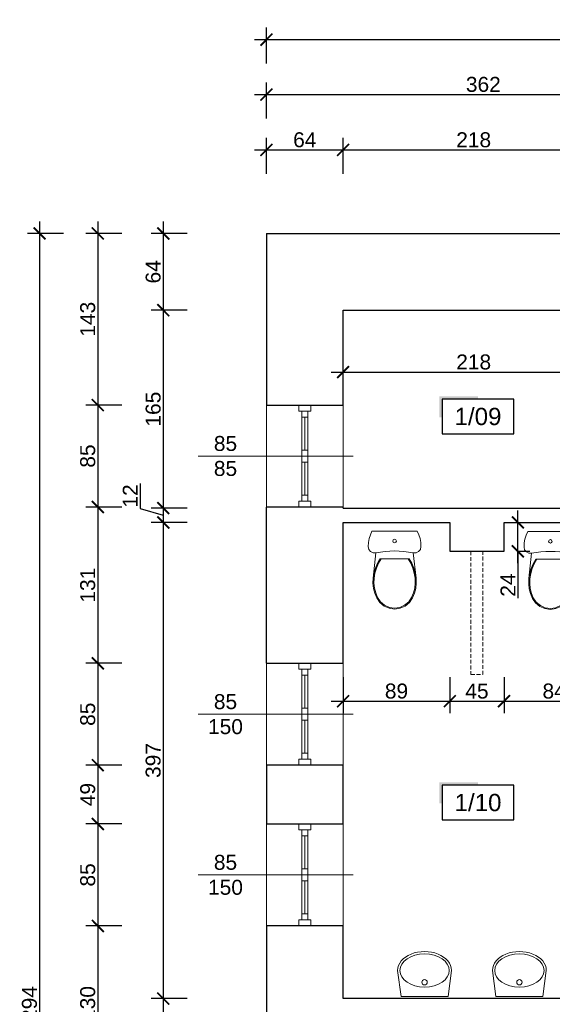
# Model space of a CAD drawing. Header units: millimetres. Extents: x 2709036 to 2756280, y 168165 to 192362.
# Tile 94 of 192: x 2718907 to 2719352, y 186412 to 187233. Entities that reach past the tile are written whole.
import ezdxf
from ezdxf.enums import TextEntityAlignment as Align

# ---------------------------------------------------------------- set-up
doc = ezdxf.new("R2010")
doc.units = ezdxf.units.MM
doc.header["$MEASUREMENT"] = 0
doc.set_wipeout_variables(frame=1)
doc.linetypes.add('HIDDEN2', pattern=[4.7625, 3.175, -1.5875])
doc.linetypes.add('Wipeout_Contour', pattern=[1000, 0, -1000])
doc.layers.add('6 - OPISY', color=7, linetype='Continuous')
for name, color, linetype, lineweight in [('__MAZ_OPIS_STOLARKA', 7, 'Continuous', 0), ('__MAZ_SCHODY', 7, 'Continuous', 0), ('__MAZ_STOLARKA OKIENNA', 7, 'Continuous', 9), ('__MAZ_WYMIARY', 7, 'Continuous', 9), ('__MAZ_ŚCIANY ISTNIEJĄCE', 7, 'Continuous', 30), ('Meble i wyposażenie', 8, 'Continuous', 5)]:
    doc.layers.add(name, color=color, linetype=linetype, lineweight=lineweight)
doc.styles.add('Arial', font='arial.ttf')
doc.styles.add('Dimensions', font='arial.ttf')
doc.styles.get("Standard").update_dxf_attribs({"font": 'arial.ttf'})
doc.styles.add('styl1', font='arial.ttf')
doc.dimstyles.new('100', dxfattribs={"dimtxt": 10, "dimasz": 10, "dimexe": 18, "dimexo": 15, "dimgap": 9, "dimtad": 1, "dimdec": 1, "dimrnd": 0.5, "dimdsep": 46, "dimtxsty": 'Dimensions', "dimblk": 'ARCHTICK', "dimcen": 9, "dimdle": 10, "dimadec": 1, "dimazin": 2, "dimtfac": 1, "dimtdec": 4, "dimtofl": 0, "dimtmove": 2, "dimatfit": 3, "dimfxl": 1, "dimtolj": 1, "dimtzin": 0, "dimarcsym": 0})

# ---------------------------------------------------------------- blocks, each defined once
blk = doc.blocks.new('WC DP')
at = {"color": 0, "lineweight": -2, "ltscale": 14728.445072}
blk.add_wipeout([(-188.9, -40.9), (-202.4, -71.6), (-212.1, -103.8), (-218, -136.8), (-220, -170.4), (-214.9, -193.1), (-200.5, -211.4), (-179.6, -221.8), (-156.3, -222.3), (-117.6, -215.4), (-78.5, -210.5), (-39.3, -207.6), (0, -206.6), (39.3, -207.6), (78.5, -210.5), (117.6, -215.4), (156.3, -222.3), (179.6, -221.8), (200.5, -211.4), (214.9, -193.1), (220, -170.4), (218, -136.8), (212.1, -103.8), (202.4, -71.6), (188.9, -40.9)], dxfattribs=at).dxf.layer = 'Meble i wyposażenie'
at = {"layer": 'Meble i wyposażenie', "color": 0, "lineweight": -2}
for p, q in [((-202.4, -71.6), (-212.1, -103.8)), ((-188.9, -40.9), (-202.4, -71.6)), ((188.9, -40.9), (-188.9, -40.9)), ((202.4, -71.6), (188.9, -40.9)), ((212.1, -103.8), (202.4, -71.6)), ((-212.1, -103.8), (-218, -136.8)), ((218, -136.8), (212.1, -103.8))]:
    blk.add_line(p, q, dxfattribs=at)
blk.add_circle((0, -123.5), 15, dxfattribs=at)
at = {"color": 0, "lineweight": -2, "ltscale": 9083.641401}
blk.add_wipeout([(-122.1, -271.6), (122.1, -271.6), (143.3, -309.5), (160, -349.5), (171.9, -391.1), (179, -433.9), (156.3, -222.3), (117.6, -215.4), (78.5, -210.5), (39.3, -207.6), (0, -206.6), (-39.3, -207.6), (-78.5, -210.5), (-117.6, -215.4), (-156.3, -222.3), (-179, -433.9), (-171.9, -391.1), (-160, -349.5), (-143.3, -309.5)], dxfattribs=at).dxf.layer = 'Meble i wyposażenie'
at = {"layer": 'Meble i wyposażenie', "color": 0, "lineweight": -2}
for p, q in [((-218, -136.8), (-220, -170.4)), ((220, -170.4), (218, -136.8)), ((-220, -170.4), (-214.9, -193.1)), ((-214.9, -193.1), (-200.5, -211.4)), ((-200.5, -211.4), (-179.6, -221.8)), ((-179.6, -221.8), (-156.3, -222.3)), ((156.3, -222.3), (179.6, -221.8)), ((179.6, -221.8), (200.5, -211.4)), ((200.5, -211.4), (214.9, -193.1)), ((214.9, -193.1), (220, -170.4))]:
    blk.add_line(p, q, dxfattribs=at)
blk.add_ellipse((0, -988.7), major_axis=(785, 0), ratio=0.9963, start_param=1.370375, end_param=1.771221, dxfattribs=at)
at = {"color": 0, "lineweight": -2, "ltscale": 8188.801298}
blk.add_wipeout([(123.5, -636.5), (149.4, -598.7), (165.6, -559.3), (176, -518.3), (180.5, -476.2), (179, -433.9), (171.6, -389.9), (159, -347), (141.5, -306), (117.1, -263.7), (-117.1, -263.7), (-141.5, -306), (-159, -347), (-171.6, -389.9), (-179, -433.9), (-180.5, -476.2), (-176, -518.3), (-165.6, -559.3), (-149.4, -598.7), (-123.5, -636.5), (-88, -665.9), (-45.7, -684.5), (0, -690.9), (45.7, -684.5), (88, -665.9)], dxfattribs=at).dxf.layer = 'Meble i wyposażenie'
at = {"layer": 'Meble i wyposażenie', "color": 0, "lineweight": -2}
for p, q in [((-156.3, -222.3), (-179, -433.9)), ((179, -433.9), (156.3, -222.3)), ((-143.3, -309.5), (-160, -349.5)), ((-134.3, -309.5), (-151.5, -349.7)), ((-122.1, -271.6), (-143.3, -309.5)), ((-112.5, -271.6), (-134.3, -309.5)), ((122.1, -271.6), (-122.1, -271.6)), ((134.3, -309.5), (112.5, -271.6)), ((143.3, -309.5), (122.1, -271.6)), ((151.5, -349.7), (134.3, -309.5)), ((160, -349.5), (143.3, -309.5)), ((-171.9, -391.1), (-179, -433.9)), ((-160, -349.5), (-171.9, -391.1)), ((-163.8, -391.6), (-171, -434.7)), ((-151.5, -349.7), (-163.8, -391.6)), ((163.8, -391.6), (151.5, -349.7)), ((171.9, -391.1), (160, -349.5)), ((171, -434.7), (163.8, -391.6)), ((179, -433.9), (171.9, -391.1)), ((-179, -433.9), (-180.6, -476.2)), ((-180.6, -476.2), (-176.1, -518.3)), ((-171, -434.7), (-172.5, -475.9)), ((-172.5, -475.9), (-168.1, -516.9)), ((168.1, -516.9), (172.5, -475.9)), ((172.5, -475.9), (171, -434.7)), ((176.1, -518.3), (180.6, -476.2)), ((180.6, -476.2), (179, -433.9)), ((-176.1, -518.3), (-165.7, -559.3)), ((-168.1, -516.9), (-158, -556.8)), ((-165.7, -559.3), (-149.5, -598.5)), ((-158, -556.8), (-142.3, -594.9)), ((142.3, -594.9), (158, -556.8)), ((149.5, -598.5), (165.7, -559.3)), ((158, -556.8), (168.1, -516.9)), ((165.7, -559.3), (176.1, -518.3)), ((-149.5, -598.5), (-123.5, -636.5)), ((-142.3, -594.9), (-117.5, -631.1)), ((-123.5, -636.5), (-88, -665.9)), ((-117.5, -631.1), (-83.7, -659.1)), ((83.7, -659.1), (117.5, -631.1)), ((88, -665.9), (123.5, -636.5)), ((117.5, -631.1), (142.3, -594.9)), ((123.5, -636.5), (149.5, -598.5)), ((-88, -665.9), (-45.7, -684.5)), ((-83.7, -659.1), (-43.5, -676.8)), ((-45.7, -684.5), (0, -690.9)), ((-43.5, -676.8), (0, -682.8)), ((0, -682.8), (43.5, -676.8)), ((0, -690.9), (45.7, -684.5)), ((43.5, -676.8), (83.7, -659.1)), ((45.7, -684.5), (88, -665.9))]:
    blk.add_line(p, q, dxfattribs=at)
blk = doc.blocks.new('*U5')
at = {"color": 0, "linetype": 'Wipeout_Contour', "lineweight": -2, "ltscale": 7389.409666}
blk.add_wipeout([(-228.2, -234.4), (-227.7, -234.4), (-225.7, -255.6), (-220, -276), (-210.6, -294.8), (-188.8, -323.2), (-161.9, -346.1), (-111.8, -371.5), (-58.3, -387.1), (-3, -392.4), (52.4, -387.1), (105.9, -371.5), (155.9, -346.1), (182.9, -323.2), (204.7, -294.8), (214, -276), (219.8, -255.6), (221.8, -234.4), (193.5, -17.4), (-199.4, -17.4)], dxfattribs=at).dxf.layer = 'Meble i wyposażenie'
at = {"layer": 'Meble i wyposażenie', "color": 0, "linetype": 'Continuous', "lineweight": -2}
for p, q in [((-199.4, -17.2), (-228.2, -234.2)), ((193.5, -17.2), (-199.4, -17.2)), ((-199.2, -17.5), (-199.4, -17.5)), ((193.5, -17.5), (193.3, -17.5)), ((221.8, -234.2), (193.5, -17.2))]:
    blk.add_line(p, q, dxfattribs=at)
blk.add_circle((-3, -135.7), 22.5, dxfattribs=at)
blk.add_ellipse((-3, -234.2), major_axis=(-206, 0), ratio=0.671, dxfattribs=at)
blk.add_ellipse((-3, -234.2), major_axis=(-224.7, 0), ratio=0.702956, start_param=0, end_param=3.141593, dxfattribs=at)
blk = doc.blocks.new('*U9')
at = {"ltscale": 10}
blk.add_hatch(color=256, dxfattribs=at).paths.add_polyline_path([(0, 26), (-25, 26), (-27, 26), (-27, 11.46), (-25, 11.46), (-25, 24), (0, 24)])
blk.add_lwpolyline([(-25, 0), (25, 0), (25, 24), (-25, 24)], close=True, dxfattribs=at)
at = {"layer": '6 - OPISY'}
for tag, p in [('NRPOM', (0, 6)), ('WYSPOM', (3.39, -15.66))]:
    blk.add_attdef(tag, text='', height=12, dxfattribs=at).set_placement(p, align=Align.CENTER)
blk = doc.blocks.new('_ArchTick')
at = {"color": 0, "linetype": 'ByBlock', "const_width": 0.15}
blk.add_lwpolyline([(-0.5, -0.5), (0.5, 0.5)], dxfattribs=at)
blk = doc.blocks.new('*D357')
at = {"layer": '__MAZ_WYMIARY', "color": 0, "lineweight": -2}
for p, q in [((2719113.3, 187196.21), (2719113.3, 187226.21)), ((2721912.3, 187196.21), (2721912.3, 187226.21)), ((2719103.3, 187216.21), (2721922.3, 187216.21))]:
    blk.add_line(p, q, dxfattribs=at)
at = {"layer": 'Defpoints', "color": 0, "lineweight": 30}
for p in [(2721912.3, 187216.21), (2719113.3, 187054.55), (2721912.3, 187054.55)]:
    blk.add_point(p, dxfattribs=at)
at = {"layer": '__MAZ_WYMIARY', "color": 0, "lineweight": -2, "xscale": 10, "yscale": 10, "zscale": 10, "rotation": 180}
blk.add_blockref('_ArchTick', (2719113.3, 187216.21), dxfattribs=at)
at = {"layer": '__MAZ_WYMIARY', "color": 0, "lineweight": -2, "xscale": 10, "yscale": 10, "zscale": 10}
blk.add_blockref('_ArchTick', (2721912.3, 187216.21), dxfattribs=at)
at = {"layer": '__MAZ_WYMIARY', "color": 0, "lineweight": 5, "insert": (2720512.8, 187224.6), "char_height": 12.5, "attachment_point": 5, "style": 'Arial'}
blk.add_mtext('\\A1;2799', dxfattribs=at)
blk = doc.blocks.new('*D358')
at = {"layer": '__MAZ_WYMIARY', "color": 0, "lineweight": -2}
for p, q in [((2718923.83, 187064.55), (2718923.83, 185750.55)), ((2718943.83, 187054.55), (2718913.83, 187054.55)), ((2718943.83, 185760.55), (2718913.83, 185760.55))]:
    blk.add_line(p, q, dxfattribs=at)
at = {"layer": 'Defpoints', "color": 0, "lineweight": 30}
for p in [(2719113.3, 187054.55), (2718923.83, 185760.55), (2719113.3, 185760.55)]:
    blk.add_point(p, dxfattribs=at)
at = {"layer": '__MAZ_WYMIARY', "color": 0, "lineweight": -2, "xscale": 10, "yscale": 10, "zscale": 10}
for p, rotation in [((2718923.83, 187054.55), 90), ((2718923.83, 185760.55), 270)]:
    blk.add_blockref('_ArchTick', p, dxfattribs=dict(at, rotation=rotation))
at = {"layer": '__MAZ_WYMIARY', "color": 0, "lineweight": 5, "insert": (2718915.44, 186407.55), "char_height": 12.5, "attachment_point": 5, "rotation": 90, "style": 'Arial'}
blk.add_mtext('\\A1;1294', dxfattribs=at)
blk = doc.blocks.new('*D359')
at = {"layer": '__MAZ_WYMIARY', "color": 0, "lineweight": -2}
for p, q in [((2719113.3, 187104.22), (2719113.3, 187134.22)), ((2719177.3, 187104.22), (2719177.3, 187134.22)), ((2719103.3, 187124.22), (2719187.3, 187124.22))]:
    blk.add_line(p, q, dxfattribs=at)
at = {"layer": 'Defpoints', "color": 0, "lineweight": 30}
for p in [(2719177.3, 187124.22), (2719113.3, 187054.55), (2719177.3, 186990.55)]:
    blk.add_point(p, dxfattribs=at)
at = {"layer": '__MAZ_WYMIARY', "color": 0, "lineweight": -2, "xscale": 10, "yscale": 10, "zscale": 10, "rotation": 180}
blk.add_blockref('_ArchTick', (2719113.3, 187124.22), dxfattribs=at)
at = {"layer": '__MAZ_WYMIARY', "color": 0, "lineweight": -2, "xscale": 10, "yscale": 10, "zscale": 10}
blk.add_blockref('_ArchTick', (2719177.3, 187124.22), dxfattribs=at)
at = {"layer": '__MAZ_WYMIARY', "color": 0, "lineweight": 5, "insert": (2719145.3, 187132.6), "char_height": 12.5, "attachment_point": 5, "style": 'Arial'}
blk.add_mtext('\\A1;64', dxfattribs=at)
blk = doc.blocks.new('*D360')
at = {"layer": '__MAZ_WYMIARY', "color": 0, "lineweight": -2}
for p, q in [((2719177.3, 187104.22), (2719177.3, 187134.22)), ((2719395.3, 187104.22), (2719395.3, 187134.22)), ((2719167.3, 187124.22), (2719405.3, 187124.22))]:
    blk.add_line(p, q, dxfattribs=at)
at = {"layer": 'Defpoints', "color": 0, "lineweight": 30}
for p in [(2719395.3, 187124.22), (2719177.3, 186990.55), (2719395.3, 186946.86)]:
    blk.add_point(p, dxfattribs=at)
at = {"layer": '__MAZ_WYMIARY', "color": 0, "lineweight": -2, "xscale": 10, "yscale": 10, "zscale": 10, "rotation": 180}
blk.add_blockref('_ArchTick', (2719177.3, 187124.22), dxfattribs=at)
at = {"layer": '__MAZ_WYMIARY', "color": 0, "lineweight": -2, "xscale": 10, "yscale": 10, "zscale": 10}
blk.add_blockref('_ArchTick', (2719395.3, 187124.22), dxfattribs=at)
at = {"layer": '__MAZ_WYMIARY', "color": 0, "lineweight": 5, "insert": (2719286.3, 187132.6), "char_height": 12.5, "attachment_point": 5, "style": 'Arial'}
blk.add_mtext('\\A1;218', dxfattribs=at)
blk = doc.blocks.new('*D368')
at = {"layer": '__MAZ_WYMIARY', "color": 0, "lineweight": -2}
for p, q in [((2719027.13, 187064.55), (2719027.13, 186980.55)), ((2719047.13, 187054.55), (2719017.13, 187054.55)), ((2719047.13, 186990.55), (2719017.13, 186990.55))]:
    blk.add_line(p, q, dxfattribs=at)
at = {"layer": 'Defpoints', "color": 0, "lineweight": 30}
for p in [(2719113.3, 187054.55), (2719027.13, 186990.55), (2719177.3, 186990.55)]:
    blk.add_point(p, dxfattribs=at)
at = {"layer": '__MAZ_WYMIARY', "color": 0, "lineweight": -2, "xscale": 10, "yscale": 10, "zscale": 10}
for p, rotation in [((2719027.13, 187054.55), 90), ((2719027.13, 186990.55), 270)]:
    blk.add_blockref('_ArchTick', p, dxfattribs=dict(at, rotation=rotation))
at = {"layer": '__MAZ_WYMIARY', "color": 0, "lineweight": 5, "insert": (2719018.75, 187022.55), "char_height": 12.5, "attachment_point": 5, "rotation": 90, "style": 'Arial'}
blk.add_mtext('\\A1;64', dxfattribs=at)
blk = doc.blocks.new('*D369')
at = {"layer": '__MAZ_WYMIARY', "color": 0, "lineweight": -2}
for p, q in [((2719027.13, 187000.55), (2719027.13, 186815.55)), ((2719047.13, 186990.55), (2719017.13, 186990.55)), ((2719047.13, 186825.55), (2719017.13, 186825.55))]:
    blk.add_line(p, q, dxfattribs=at)
at = {"layer": 'Defpoints', "color": 0, "lineweight": 30}
for p in [(2719177.3, 186990.55), (2719027.13, 186825.55), (2719191.13, 186825.55)]:
    blk.add_point(p, dxfattribs=at)
at = {"layer": '__MAZ_WYMIARY', "color": 0, "lineweight": -2, "xscale": 10, "yscale": 10, "zscale": 10}
for p, rotation in [((2719027.13, 186990.55), 90), ((2719027.13, 186825.55), 270)]:
    blk.add_blockref('_ArchTick', p, dxfattribs=dict(at, rotation=rotation))
at = {"layer": '__MAZ_WYMIARY', "color": 0, "lineweight": 5, "insert": (2719018.75, 186908.05), "char_height": 12.5, "attachment_point": 5, "rotation": 90, "style": 'Arial'}
blk.add_mtext('\\A1;165', dxfattribs=at)
blk = doc.blocks.new('*D370')
at = {"layer": '__MAZ_WYMIARY', "color": 0, "lineweight": -2}
for p, q in [((2719007.85, 186845.93), (2719007.85, 186825.33)), ((2719027.13, 186835.55), (2719027.13, 186803.55)), ((2719007.85, 186825.33), (2719027.13, 186819.55)), ((2719047.13, 186825.55), (2719017.13, 186825.55)), ((2719047.13, 186813.55), (2719017.13, 186813.55))]:
    blk.add_line(p, q, dxfattribs=at)
at = {"layer": 'Defpoints', "color": 0, "lineweight": 30}
for p in [(2719191.13, 186825.55), (2719027.13, 186813.55), (2719192.65, 186813.55)]:
    blk.add_point(p, dxfattribs=at)
at = {"layer": '__MAZ_WYMIARY', "color": 0, "lineweight": -2, "xscale": 10, "yscale": 10, "zscale": 10}
for p, rotation in [((2719027.13, 186825.55), 90), ((2719027.13, 186813.55), 270)]:
    blk.add_blockref('_ArchTick', p, dxfattribs=dict(at, rotation=rotation))
at = {"layer": '__MAZ_WYMIARY', "color": 0, "lineweight": 5, "insert": (2718999.58, 186835.63), "char_height": 12.5, "attachment_point": 5, "rotation": 90, "style": 'Arial'}
blk.add_mtext('\\A1;12', dxfattribs=at)
blk = doc.blocks.new('*D371')
at = {"layer": '__MAZ_WYMIARY', "color": 0, "lineweight": -2}
for p, q in [((2719027.13, 186823.55), (2719027.13, 186406.55)), ((2719047.13, 186813.55), (2719017.13, 186813.55)), ((2719047.13, 186416.55), (2719017.13, 186416.55))]:
    blk.add_line(p, q, dxfattribs=at)
at = {"layer": 'Defpoints', "color": 0, "lineweight": 30}
for p in [(2719192.65, 186813.55), (2719027.13, 186416.55), (2719193.88, 186416.55)]:
    blk.add_point(p, dxfattribs=at)
at = {"layer": '__MAZ_WYMIARY', "color": 0, "lineweight": -2, "xscale": 10, "yscale": 10, "zscale": 10}
for p, rotation in [((2719027.13, 186813.55), 90), ((2719027.13, 186416.55), 270)]:
    blk.add_blockref('_ArchTick', p, dxfattribs=dict(at, rotation=rotation))
at = {"layer": '__MAZ_WYMIARY', "color": 0, "lineweight": 5, "insert": (2719018.74, 186615.05), "char_height": 12.5, "attachment_point": 5, "rotation": 90, "style": 'Arial'}
blk.add_mtext('\\A1;397', dxfattribs=at)
blk = doc.blocks.new('*D372')
at = {"layer": '__MAZ_WYMIARY', "color": 0, "lineweight": -2}
for p, q in [((2719027.13, 186426.55), (2719027.13, 186363.55)), ((2719047.13, 186416.55), (2719017.13, 186416.55)), ((2719047.13, 186373.55), (2719017.13, 186373.55))]:
    blk.add_line(p, q, dxfattribs=at)
at = {"layer": 'Defpoints', "color": 0, "lineweight": 30}
for p in [(2719193.88, 186416.55), (2719027.13, 186373.55), (2719193.12, 186373.55)]:
    blk.add_point(p, dxfattribs=at)
at = {"layer": '__MAZ_WYMIARY', "color": 0, "lineweight": -2, "xscale": 10, "yscale": 10, "zscale": 10}
for p, rotation in [((2719027.13, 186416.55), 90), ((2719027.13, 186373.55), 270)]:
    blk.add_blockref('_ArchTick', p, dxfattribs=dict(at, rotation=rotation))
at = {"layer": '__MAZ_WYMIARY', "color": 0, "lineweight": 5, "insert": (2719018.74, 186395.05), "char_height": 12.5, "attachment_point": 5, "rotation": 90, "style": 'Arial'}
blk.add_mtext('\\A1;43', dxfattribs=at)
blk = doc.blocks.new('*D375')
at = {"layer": '__MAZ_WYMIARY', "color": 0, "lineweight": -2}
for p, q in [((2718972.48, 187064.55), (2718972.48, 186901.42)), ((2718992.48, 187054.55), (2718962.48, 187054.55)), ((2718992.48, 186911.42), (2718962.48, 186911.42))]:
    blk.add_line(p, q, dxfattribs=at)
at = {"layer": 'Defpoints', "color": 0, "lineweight": 30}
for p in [(2719113.3, 187054.55), (2718972.48, 186911.42), (2719113.3, 186911.42)]:
    blk.add_point(p, dxfattribs=at)
at = {"layer": '__MAZ_WYMIARY', "color": 0, "lineweight": -2, "xscale": 10, "yscale": 10, "zscale": 10}
for p, rotation in [((2718972.48, 187054.55), 90), ((2718972.48, 186911.42), 270)]:
    blk.add_blockref('_ArchTick', p, dxfattribs=dict(at, rotation=rotation))
at = {"layer": '__MAZ_WYMIARY', "color": 0, "lineweight": 5, "insert": (2718964.09, 186982.98), "char_height": 12.5, "attachment_point": 5, "rotation": 90, "style": 'Arial'}
blk.add_mtext('\\A1;143', dxfattribs=at)
blk = doc.blocks.new('*D376')
at = {"layer": '__MAZ_WYMIARY', "color": 0, "lineweight": -2}
for p, q in [((2718972.48, 186921.42), (2718972.48, 186816.42)), ((2718992.48, 186911.42), (2718962.48, 186911.42)), ((2718992.48, 186826.42), (2718962.48, 186826.42))]:
    blk.add_line(p, q, dxfattribs=at)
at = {"layer": 'Defpoints', "color": 0, "lineweight": 30}
for p in [(2719113.3, 186911.42), (2718972.48, 186826.42), (2719113.3, 186826.42)]:
    blk.add_point(p, dxfattribs=at)
at = {"layer": '__MAZ_WYMIARY', "color": 0, "lineweight": -2, "xscale": 10, "yscale": 10, "zscale": 10}
for p, rotation in [((2718972.48, 186911.42), 90), ((2718972.48, 186826.42), 270)]:
    blk.add_blockref('_ArchTick', p, dxfattribs=dict(at, rotation=rotation))
at = {"layer": '__MAZ_WYMIARY', "color": 0, "lineweight": 5, "insert": (2718964.1, 186868.92), "char_height": 12.5, "attachment_point": 5, "rotation": 90, "style": 'Arial'}
blk.add_mtext('\\A1;85', dxfattribs=at)
blk = doc.blocks.new('*D377')
at = {"layer": '__MAZ_WYMIARY', "color": 0, "lineweight": -2}
for p, q in [((2718972.48, 186836.42), (2718972.48, 186686.13)), ((2718992.48, 186826.42), (2718962.48, 186826.42)), ((2718992.48, 186696.13), (2718962.48, 186696.13))]:
    blk.add_line(p, q, dxfattribs=at)
at = {"layer": 'Defpoints', "color": 0, "lineweight": 30}
for p in [(2719113.3, 186826.42), (2718972.48, 186696.13), (2719113.3, 186696.13)]:
    blk.add_point(p, dxfattribs=at)
at = {"layer": '__MAZ_WYMIARY', "color": 0, "lineweight": -2, "xscale": 10, "yscale": 10, "zscale": 10}
for p, rotation in [((2718972.48, 186826.42), 90), ((2718972.48, 186696.13), 270)]:
    blk.add_blockref('_ArchTick', p, dxfattribs=dict(at, rotation=rotation))
at = {"layer": '__MAZ_WYMIARY', "color": 0, "lineweight": 5, "insert": (2718964.09, 186761.27), "char_height": 12.5, "attachment_point": 5, "rotation": 90, "style": 'Arial'}
blk.add_mtext('\\A1;131', dxfattribs=at)
blk = doc.blocks.new('*D378')
at = {"layer": '__MAZ_WYMIARY', "color": 0, "lineweight": -2}
for p, q in [((2718972.48, 186706.13), (2718972.48, 186601.13)), ((2718992.48, 186696.13), (2718962.48, 186696.13)), ((2718992.48, 186611.13), (2718962.48, 186611.13))]:
    blk.add_line(p, q, dxfattribs=at)
at = {"layer": 'Defpoints', "color": 0, "lineweight": 30}
for p in [(2719113.3, 186696.13), (2718972.48, 186611.13), (2719113.3, 186611.13)]:
    blk.add_point(p, dxfattribs=at)
at = {"layer": '__MAZ_WYMIARY', "color": 0, "lineweight": -2, "xscale": 10, "yscale": 10, "zscale": 10}
for p, rotation in [((2718972.48, 186696.13), 90), ((2718972.48, 186611.13), 270)]:
    blk.add_blockref('_ArchTick', p, dxfattribs=dict(at, rotation=rotation))
at = {"layer": '__MAZ_WYMIARY', "color": 0, "lineweight": 5, "insert": (2718964.1, 186653.63), "char_height": 12.5, "attachment_point": 5, "rotation": 90, "style": 'Arial'}
blk.add_mtext('\\A1;85', dxfattribs=at)
blk = doc.blocks.new('*D379')
at = {"layer": '__MAZ_WYMIARY', "color": 0, "lineweight": -2}
for p, q in [((2718972.48, 186621.13), (2718972.48, 186552.15)), ((2718992.48, 186611.13), (2718962.48, 186611.13)), ((2718992.48, 186562.15), (2718962.48, 186562.15))]:
    blk.add_line(p, q, dxfattribs=at)
at = {"layer": 'Defpoints', "color": 0, "lineweight": 30}
for p in [(2719113.24, 186611.13), (2718972.48, 186562.15), (2719113.24, 186562.15)]:
    blk.add_point(p, dxfattribs=at)
at = {"layer": '__MAZ_WYMIARY', "color": 0, "lineweight": -2, "xscale": 10, "yscale": 10, "zscale": 10}
for p, rotation in [((2718972.48, 186611.13), 90), ((2718972.48, 186562.15), 270)]:
    blk.add_blockref('_ArchTick', p, dxfattribs=dict(at, rotation=rotation))
at = {"layer": '__MAZ_WYMIARY', "color": 0, "lineweight": 5, "insert": (2718964.1, 186586.64), "char_height": 12.5, "attachment_point": 5, "rotation": 90, "style": 'Arial'}
blk.add_mtext('\\A1;49', dxfattribs=at)
blk = doc.blocks.new('*D380')
at = {"layer": '__MAZ_WYMIARY', "color": 0, "lineweight": -2}
for p, q in [((2718972.48, 186572.15), (2718972.48, 186467.15)), ((2718992.48, 186562.15), (2718962.48, 186562.15)), ((2718992.48, 186477.15), (2718962.48, 186477.15))]:
    blk.add_line(p, q, dxfattribs=at)
at = {"layer": 'Defpoints', "color": 0, "lineweight": 30}
for p in [(2719113.18, 186562.15), (2718972.48, 186477.15), (2719113.3, 186477.15)]:
    blk.add_point(p, dxfattribs=at)
at = {"layer": '__MAZ_WYMIARY', "color": 0, "lineweight": -2, "xscale": 10, "yscale": 10, "zscale": 10}
for p, rotation in [((2718972.48, 186562.15), 90), ((2718972.48, 186477.15), 270)]:
    blk.add_blockref('_ArchTick', p, dxfattribs=dict(at, rotation=rotation))
at = {"layer": '__MAZ_WYMIARY', "color": 0, "lineweight": 5, "insert": (2718964.1, 186519.65), "char_height": 12.5, "attachment_point": 5, "rotation": 90, "style": 'Arial'}
blk.add_mtext('\\A1;85', dxfattribs=at)
blk = doc.blocks.new('*D381')
at = {"layer": '__MAZ_WYMIARY', "color": 0, "lineweight": -2}
for p, q in [((2718972.48, 186487.15), (2718972.48, 186337.67)), ((2718992.48, 186477.15), (2718962.48, 186477.15)), ((2718992.48, 186347.67), (2718962.48, 186347.67))]:
    blk.add_line(p, q, dxfattribs=at)
at = {"layer": 'Defpoints', "color": 0, "lineweight": 30}
for p in [(2719113.24, 186477.15), (2718972.48, 186347.67), (2719113.3, 186347.67)]:
    blk.add_point(p, dxfattribs=at)
at = {"layer": '__MAZ_WYMIARY', "color": 0, "lineweight": -2, "xscale": 10, "yscale": 10, "zscale": 10}
for p, rotation in [((2718972.48, 186477.15), 90), ((2718972.48, 186347.67), 270)]:
    blk.add_blockref('_ArchTick', p, dxfattribs=dict(at, rotation=rotation))
at = {"layer": '__MAZ_WYMIARY', "color": 0, "lineweight": 5, "insert": (2718964.09, 186412.41), "char_height": 12.5, "attachment_point": 5, "rotation": 90, "style": 'Arial'}
blk.add_mtext('\\A1;130', dxfattribs=at)
blk = doc.blocks.new('*D386')
at = {"layer": '__MAZ_WYMIARY', "color": 0, "lineweight": -2}
for p, q in [((2719113.3, 187150.39), (2719113.3, 187180.39)), ((2719475.42, 187150.39), (2719475.42, 187180.39)), ((2719103.3, 187170.39), (2719485.42, 187170.39))]:
    blk.add_line(p, q, dxfattribs=at)
at = {"layer": 'Defpoints', "color": 0, "lineweight": 30}
for p in [(2719475.42, 187170.39), (2719113.3, 187054.55), (2719475.42, 187054.55)]:
    blk.add_point(p, dxfattribs=at)
at = {"layer": '__MAZ_WYMIARY', "color": 0, "lineweight": -2, "xscale": 10, "yscale": 10, "zscale": 10, "rotation": 180}
blk.add_blockref('_ArchTick', (2719113.3, 187170.39), dxfattribs=at)
at = {"layer": '__MAZ_WYMIARY', "color": 0, "lineweight": -2, "xscale": 10, "yscale": 10, "zscale": 10}
blk.add_blockref('_ArchTick', (2719475.42, 187170.39), dxfattribs=at)
at = {"layer": '__MAZ_WYMIARY', "color": 0, "lineweight": 5, "insert": (2719294.36, 187178.78), "char_height": 12.5, "attachment_point": 5, "style": 'Arial'}
blk.add_mtext('\\A1;362', dxfattribs=at)
blk = doc.blocks.new('*D438')
at = {"layer": '__MAZ_WYMIARY', "color": 0, "lineweight": -2}
for p, q in [((2719177.3, 186918.92), (2719177.3, 186948.92)), ((2719395.3, 186918.92), (2719395.3, 186948.92)), ((2719167.3, 186938.92), (2719405.3, 186938.92))]:
    blk.add_line(p, q, dxfattribs=at)
at = {"layer": 'Defpoints', "color": 0, "lineweight": 30}
for p in [(2719395.3, 186938.92), (2719177.3, 186840.25), (2719395.3, 186830.55)]:
    blk.add_point(p, dxfattribs=at)
at = {"layer": '__MAZ_WYMIARY', "color": 0, "lineweight": -2, "xscale": 10, "yscale": 10, "zscale": 10, "rotation": 180}
blk.add_blockref('_ArchTick', (2719177.3, 186938.92), dxfattribs=at)
at = {"layer": '__MAZ_WYMIARY', "color": 0, "lineweight": -2, "xscale": 10, "yscale": 10, "zscale": 10}
blk.add_blockref('_ArchTick', (2719395.3, 186938.92), dxfattribs=at)
at = {"layer": '__MAZ_WYMIARY', "color": 0, "lineweight": 5, "insert": (2719286.3, 186947.3), "char_height": 12.5, "attachment_point": 5, "style": 'Arial'}
blk.add_mtext('\\A1;218', dxfattribs=at)
blk = doc.blocks.new('*D495')
at = {"layer": '__MAZ_WYMIARY', "color": 0, "lineweight": -2}
for p, q in [((2719323.2, 186779.48), (2719323.2, 186823.55)), ((2719323.2, 186813.55), (2719333.2, 186813.55)), ((2719323.2, 186789.48), (2719333.2, 186789.48)), ((2719323.2, 186789.48), (2719323.2, 186750.31))]:
    blk.add_line(p, q, dxfattribs=at)
at = {"layer": 'Defpoints', "color": 0, "lineweight": 30}
for p in [(2719311.62, 186813.55), (2719323.2, 186813.55), (2719311.62, 186789.48)]:
    blk.add_point(p, dxfattribs=at)
at = {"layer": '__MAZ_WYMIARY', "color": 0, "lineweight": -2, "xscale": 10, "yscale": 10, "zscale": 10}
for p, rotation in [((2719323.2, 186813.55), 90), ((2719323.2, 186789.48), 270)]:
    blk.add_blockref('_ArchTick', p, dxfattribs=dict(at, rotation=rotation))
at = {"layer": '__MAZ_WYMIARY', "color": 0, "lineweight": 5, "insert": (2719314.93, 186761.34), "char_height": 12.5, "attachment_point": 5, "rotation": 90, "style": 'Arial'}
blk.add_mtext('\\A1;24', dxfattribs=at)
blk = doc.blocks.new('*D496')
at = {"layer": '__MAZ_WYMIARY', "color": 0, "lineweight": -2}
for p, q in [((2719177.3, 186684.51), (2719177.3, 186654.51)), ((2719266.4, 186684.51), (2719266.4, 186654.51)), ((2719167.3, 186664.51), (2719276.4, 186664.51))]:
    blk.add_line(p, q, dxfattribs=at)
at = {"layer": 'Defpoints', "color": 0, "lineweight": 30}
for p in [(2719177.3, 186813.55), (2719266.4, 186813.55), (2719266.4, 186664.51)]:
    blk.add_point(p, dxfattribs=at)
at = {"layer": '__MAZ_WYMIARY', "color": 0, "lineweight": -2, "xscale": 10, "yscale": 10, "zscale": 10, "rotation": 180}
blk.add_blockref('_ArchTick', (2719177.3, 186664.51), dxfattribs=at)
at = {"layer": '__MAZ_WYMIARY', "color": 0, "lineweight": -2, "xscale": 10, "yscale": 10, "zscale": 10}
blk.add_blockref('_ArchTick', (2719266.4, 186664.51), dxfattribs=at)
at = {"layer": '__MAZ_WYMIARY', "color": 0, "lineweight": 5, "insert": (2719221.85, 186672.89), "char_height": 12.5, "attachment_point": 5, "style": 'Arial'}
blk.add_mtext('\\A1;89', dxfattribs=at)
blk = doc.blocks.new('*D497')
at = {"layer": '__MAZ_WYMIARY', "color": 0, "lineweight": -2}
for p, q in [((2719266.4, 186684.51), (2719266.4, 186654.51)), ((2719311.62, 186684.51), (2719311.62, 186654.51)), ((2719256.4, 186664.51), (2719321.62, 186664.51))]:
    blk.add_line(p, q, dxfattribs=at)
at = {"layer": 'Defpoints', "color": 0, "lineweight": 30}
for p in [(2719266.4, 186789.48), (2719311.62, 186789.48), (2719311.62, 186664.51)]:
    blk.add_point(p, dxfattribs=at)
at = {"layer": '__MAZ_WYMIARY', "color": 0, "lineweight": -2, "xscale": 10, "yscale": 10, "zscale": 10, "rotation": 180}
blk.add_blockref('_ArchTick', (2719266.4, 186664.51), dxfattribs=at)
at = {"layer": '__MAZ_WYMIARY', "color": 0, "lineweight": -2, "xscale": 10, "yscale": 10, "zscale": 10}
blk.add_blockref('_ArchTick', (2719311.62, 186664.51), dxfattribs=at)
at = {"layer": '__MAZ_WYMIARY', "color": 0, "lineweight": 5, "insert": (2719289.01, 186672.86), "char_height": 12.5, "attachment_point": 5, "style": 'Arial'}
blk.add_mtext('\\A1;45', dxfattribs=at)
blk = doc.blocks.new('*D498')
at = {"layer": '__MAZ_WYMIARY', "color": 0, "lineweight": -2}
for p, q in [((2719311.62, 186684.51), (2719311.62, 186654.51)), ((2719395.3, 186684.51), (2719395.3, 186654.51)), ((2719301.62, 186664.51), (2719405.3, 186664.51))]:
    blk.add_line(p, q, dxfattribs=at)
at = {"layer": 'Defpoints', "color": 0, "lineweight": 30}
for p in [(2719311.62, 186813.55), (2719395.3, 186813.55), (2719395.3, 186664.51)]:
    blk.add_point(p, dxfattribs=at)
at = {"layer": '__MAZ_WYMIARY', "color": 0, "lineweight": -2, "xscale": 10, "yscale": 10, "zscale": 10, "rotation": 180}
blk.add_blockref('_ArchTick', (2719311.62, 186664.51), dxfattribs=at)
at = {"layer": '__MAZ_WYMIARY', "color": 0, "lineweight": -2, "xscale": 10, "yscale": 10, "zscale": 10}
blk.add_blockref('_ArchTick', (2719395.3, 186664.51), dxfattribs=at)
at = {"layer": '__MAZ_WYMIARY', "color": 0, "lineweight": 5, "insert": (2719353.46, 186672.89), "char_height": 12.5, "attachment_point": 5, "style": 'Arial'}
blk.add_mtext('\\A1;84', dxfattribs=at)

msp = doc.modelspace()

# ---------------------------------------------------------------- linework, layer by layer
at = {"layer": '__MAZ_OPIS_STOLARKA', "color": 252}
for points in [[(2719056.37, 186868.92), (2719185.69, 186868.92)], [(2719056.37, 186653.63), (2719185.69, 186653.63)], [(2719056.37, 186519.65), (2719185.69, 186519.65)]]:
    msp.add_lwpolyline(points, dxfattribs=at)
at = {"layer": '__MAZ_SCHODY', "color": 252, "linetype": 'HIDDEN2', "lineweight": 5}
for p, q in [((2719113.3, 186911.42), (2719113.3, 186826.42)), ((2719177.3, 186826.42), (2719177.3, 186911.42)), ((2719284.01, 186789.48), (2719284.01, 186686.63)), ((2719294.01, 186686.63), (2719294.01, 186789.48)), ((2719113.3, 186696.13), (2719113.3, 186611.13)), ((2719177.3, 186611.13), (2719177.3, 186696.13)), ((2719284.01, 186686.63), (2719294.01, 186686.63)), ((2719113.3, 186562.15), (2719113.3, 186477.15)), ((2719177.3, 186477.15), (2719177.3, 186562.15))]:
    msp.add_line(p, q, dxfattribs=at)
at = {"layer": '__MAZ_STOLARKA OKIENNA', "color": 252, "linetype": 'Continuous'}
for p, q in [((2719113.3, 186911.42), (2719113.3, 186826.42)), ((2719177.3, 186911.42), (2719177.3, 186826.42)), ((2719142.8, 186901.42), (2719147.8, 186901.42)), ((2719145.3, 186901.42), (2719145.3, 186873.92)), ((2719142.8, 186873.92), (2719147.8, 186873.92)), ((2719142.8, 186863.92), (2719147.8, 186863.92)), ((2719145.3, 186836.42), (2719145.3, 186863.92)), ((2719142.8, 186836.42), (2719147.8, 186836.42)), ((2719113.3, 186696.13), (2719113.3, 186611.13)), ((2719177.3, 186696.13), (2719177.3, 186611.13)), ((2719142.8, 186686.13), (2719147.8, 186686.13)), ((2719145.3, 186686.13), (2719145.3, 186658.63)), ((2719142.8, 186658.63), (2719147.8, 186658.63)), ((2719142.8, 186648.63), (2719147.8, 186648.63)), ((2719145.3, 186621.13), (2719145.3, 186648.63)), ((2719142.8, 186621.13), (2719147.8, 186621.13)), ((2719113.3, 186562.15), (2719113.3, 186477.15)), ((2719177.3, 186562.15), (2719177.3, 186477.15)), ((2719142.8, 186552.15), (2719147.8, 186552.15)), ((2719145.3, 186552.15), (2719145.3, 186524.65)), ((2719142.8, 186524.65), (2719147.8, 186524.65)), ((2719142.8, 186514.65), (2719147.8, 186514.65)), ((2719145.3, 186487.15), (2719145.3, 186514.65)), ((2719142.8, 186487.15), (2719147.8, 186487.15))]:
    msp.add_line(p, q, dxfattribs=at)
for points in [[(2719150.3, 186906.42), (2719150.3, 186911.42), (2719140.3, 186911.42), (2719140.3, 186906.42)], [(2719142.8, 186906.42), (2719147.8, 186906.42), (2719147.8, 186868.92), (2719142.8, 186868.92)], [(2719142.8, 186831.42), (2719147.8, 186831.42), (2719147.8, 186868.92), (2719142.8, 186868.92)], [(2719150.3, 186831.42), (2719150.3, 186826.42), (2719140.3, 186826.42), (2719140.3, 186831.42)], [(2719150.3, 186691.13), (2719150.3, 186696.13), (2719140.3, 186696.13), (2719140.3, 186691.13)], [(2719142.8, 186691.13), (2719147.8, 186691.13), (2719147.8, 186653.63), (2719142.8, 186653.63)], [(2719142.8, 186616.13), (2719147.8, 186616.13), (2719147.8, 186653.63), (2719142.8, 186653.63)], [(2719150.3, 186616.13), (2719150.3, 186611.13), (2719140.3, 186611.13), (2719140.3, 186616.13)], [(2719150.3, 186557.15), (2719150.3, 186562.15), (2719140.3, 186562.15), (2719140.3, 186557.15)], [(2719142.8, 186557.15), (2719147.8, 186557.15), (2719147.8, 186519.65), (2719142.8, 186519.65)], [(2719142.8, 186482.15), (2719147.8, 186482.15), (2719147.8, 186519.65), (2719142.8, 186519.65)], [(2719150.3, 186482.15), (2719150.3, 186477.15), (2719140.3, 186477.15), (2719140.3, 186482.15)]]:
    msp.add_lwpolyline(points, close=True, dxfattribs=at)
at = {"layer": '__MAZ_ŚCIANY ISTNIEJĄCE', "color": 252, "ltscale": 15}
for p, q in [((2719113.3, 187054.55), (2719113.3, 186911.42)), ((2719113.3, 187054.55), (2719475.42, 187054.55)), ((2719177.3, 186911.42), (2719177.3, 186990.55)), ((2719177.3, 186990.55), (2719381.15, 186990.55)), ((2719113.3, 186911.42), (2719177.3, 186911.42)), ((2719177.3, 186826.42), (2719113.3, 186826.42)), ((2719113.3, 186696.13), (2719113.3, 186826.42)), ((2719177.3, 186825.55), (2719177.3, 186826.42)), ((2719177.3, 186825.55), (2719395.3, 186825.55)), ((2719177.3, 186696.13), (2719177.3, 186813.55)), ((2719177.3, 186813.55), (2719266.4, 186813.55)), ((2719266.4, 186813.55), (2719266.4, 186789.48)), ((2719311.62, 186813.55), (2719395.3, 186813.55)), ((2719311.62, 186789.48), (2719311.62, 186813.55)), ((2719266.4, 186789.48), (2719311.62, 186789.48)), ((2719113.3, 186696.13), (2719177.3, 186696.13)), ((2719177.3, 186611.13), (2719113.3, 186611.13)), ((2719113.3, 186611.13), (2719113.3, 186562.15)), ((2719177.3, 186562.15), (2719177.3, 186611.13)), ((2719113.3, 186562.15), (2719177.3, 186562.15)), ((2719177.3, 186477.15), (2719113.3, 186477.15)), ((2719113.3, 186477.15), (2719113.3, 186395.05)), ((2719177.3, 186416.55), (2719177.3, 186477.15))]:
    msp.add_line(p, q, dxfattribs=at)

# ---------------------------------------------------------------- block references
at = {"layer": '6 - OPISY', "color": 252, "xscale": 1.2, "yscale": 1.2, "zscale": 1.2}
for p, values in [((2719289.92, 186887.54), {'NRPOM': '1/09'}), ((2719289.92, 186565.61), {'NRPOM': '1/10'})]:
    msp.add_blockref('*U9', p, dxfattribs=at).add_auto_attribs(values)
at = {"layer": 'Meble i wyposażenie', "color": 252, "xscale": -0.1, "yscale": 0.1, "zscale": 0.1}
for p in [(2719220.27, 186810.43), (2719350.33, 186810.12)]:
    msp.add_blockref('WC DP', p, dxfattribs=at)
at = {"layer": 'Meble i wyposażenie', "color": 252, "xscale": -0.1, "yscale": 0.1, "zscale": 0.1, "rotation": 180}
for p in [(2719245.59, 186416.55), (2719324.76, 186416.55)]:
    msp.add_blockref('*U5', p, dxfattribs=at)

# ---------------------------------------------------------------- texts
at = {"layer": '__MAZ_OPIS_STOLARKA', "color": 252, "char_height": 12.5, "width": 38.3096, "attachment_point": 5, "style": 'styl1'}
for s, insert in [('85\\P85', (2719079.08, 186868.92)), ('85\\P150', (2719079.08, 186653.63)), ('85\\P150', (2719079.08, 186519.65))]:
    msp.add_mtext(s, dxfattribs=dict(at, insert=insert))

# ---------------------------------------------------------------- dimensions: what is measured, and where the dimension line sits
at = {"layer": '__MAZ_WYMIARY', "color": 252, "lineweight": 5}
for base, p1, p2, picture, middle in [((2721912.3, 187216.21), (2719113.3, 187054.55), (2721912.3, 187054.55), '*D357', (2720512.8, 187224.6)), ((2719475.42, 187170.39), (2719113.3, 187054.55), (2719475.42, 187054.55), '*D386', (2719294.36, 187178.78)), ((2719177.3, 187124.22), (2719113.3, 187054.55), (2719177.3, 186990.55), '*D359', (2719145.3, 187132.6)), ((2719395.3, 187124.22), (2719177.3, 186990.55), (2719395.3, 186946.86), '*D360', (2719286.3, 187132.6)), ((2719395.3, 186938.92), (2719177.3, 186840.25), (2719395.3, 186830.55), '*D438', (2719286.3, 186947.3)), ((2719311.62, 186664.51), (2719266.4, 186789.48), (2719311.62, 186789.48), '*D497', (2719289.01, 186672.86))]:
    dim = msp.add_linear_dim(base=base, p1=p1, p2=p2, dimstyle='100', override={"dimtxt": 12.5, "dimexe": 10, "dimgap": 2, "dimdec": 0, "dimtxsty": 'Arial', "dimtmove": 1, "dimfxl": 20, "dimfxlon": 1}, dxfattribs=at)
    dim.commit()
    dim.dimension.update_dxf_attribs({"geometry": picture, "text_midpoint": middle})
for base, p1, p2, picture, middle in [((2718923.83, 185760.55), (2719113.3, 187054.55), (2719113.3, 185760.55), '*D358', (2718915.44, 186407.55)), ((2718972.48, 186911.42), (2719113.3, 187054.55), (2719113.3, 186911.42), '*D375', (2718964.09, 186982.98)), ((2719027.13, 186990.55), (2719113.3, 187054.55), (2719177.3, 186990.55), '*D368', (2719018.75, 187022.55)), ((2719027.13, 186825.55), (2719177.3, 186990.55), (2719191.13, 186825.55), '*D369', (2719018.75, 186908.05)), ((2718972.48, 186826.42), (2719113.3, 186911.42), (2719113.3, 186826.42), '*D376', (2718964.1, 186868.92)), ((2719027.13, 186813.55), (2719191.13, 186825.55), (2719192.65, 186813.55), '*D370', (2718999.58, 186827.33)), ((2718972.48, 186696.13), (2719113.3, 186826.42), (2719113.3, 186696.13), '*D377', (2718964.09, 186761.27)), ((2719027.13, 186416.55), (2719192.65, 186813.55), (2719193.88, 186416.55), '*D371', (2719018.74, 186615.05)), ((2718972.48, 186611.13), (2719113.3, 186696.13), (2719113.3, 186611.13), '*D378', (2718964.1, 186653.63)), ((2718972.48, 186562.15), (2719113.24, 186611.13), (2719113.24, 186562.15), '*D379', (2718964.1, 186586.64)), ((2718972.48, 186477.15), (2719113.18, 186562.15), (2719113.3, 186477.15), '*D380', (2718964.1, 186519.65)), ((2718972.48, 186347.67), (2719113.24, 186477.15), (2719113.3, 186347.67), '*D381', (2718964.09, 186412.41)), ((2719027.13, 186373.55), (2719193.88, 186416.55), (2719193.12, 186373.55), '*D372', (2719018.74, 186395.05))]:
    dim = msp.add_linear_dim(base=base, p1=p1, p2=p2, angle=90, dimstyle='100', override={"dimtxt": 12.5, "dimexe": 10, "dimgap": 2, "dimdec": 0, "dimtxsty": 'Arial', "dimtmove": 1, "dimfxl": 20, "dimfxlon": 1}, dxfattribs=at)
    dim.commit()
    dim.dimension.update_dxf_attribs({"geometry": picture, "text_midpoint": middle})

# ---------------------------------------------------------------- next in the draw order: linework, layer by layer
at = {"layer": '__MAZ_ŚCIANY ISTNIEJĄCE', "color": 252, "ltscale": 15}
msp.add_line((2719395.3, 186416.55), (2719177.3, 186416.55), dxfattribs=at)

# ---------------------------------------------------------------- next in the draw order: dimensions: what is measured, and where the dimension line sits
at = {"layer": '__MAZ_WYMIARY', "color": 252, "lineweight": 5}
dim = msp.add_linear_dim(base=(2719323.2, 186813.55), p1=(2719311.62, 186789.48), p2=(2719311.62, 186813.55), angle=90, dimstyle='100', override={"dimtxt": 12.5, "dimexe": 10, "dimgap": 2, "dimdec": 0, "dimtxsty": 'Arial', "dimtmove": 1, "dimfxl": 20, "dimfxlon": 1}, dxfattribs=at)
dim.commit()
dim.dimension.update_dxf_attribs({"geometry": '*D495', "text_midpoint": (2719318.01, 186761.34), "dimtype": 160})
for base, p1, p2, picture, middle in [((2719266.4, 186664.51), (2719177.3, 186813.55), (2719266.4, 186813.55), '*D496', (2719221.85, 186672.89)), ((2719395.3, 186664.51), (2719311.62, 186813.55), (2719395.3, 186813.55), '*D498', (2719353.46, 186672.89))]:
    dim = msp.add_linear_dim(base=base, p1=p1, p2=p2, dimstyle='100', override={"dimtxt": 12.5, "dimexe": 10, "dimgap": 2, "dimdec": 0, "dimtxsty": 'Arial', "dimtmove": 1, "dimfxl": 20, "dimfxlon": 1}, dxfattribs=at)
    dim.commit()
    dim.dimension.update_dxf_attribs({"geometry": picture, "text_midpoint": middle})

doc.saveas('drawing.dxf')
